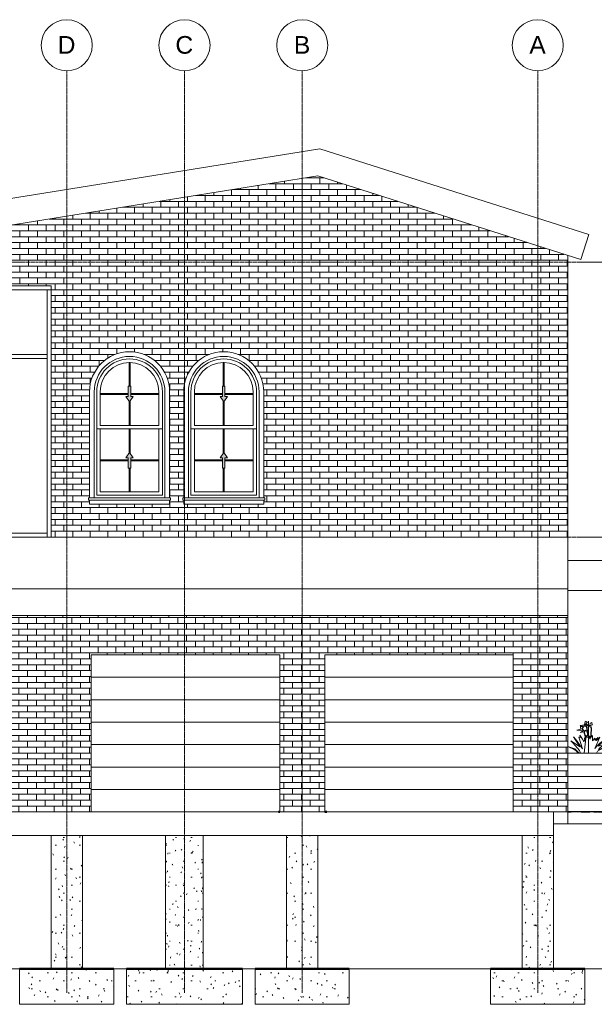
# Model space of a CAD drawing. Header units: millimetres. Extents: x -18075 to 21287, y -2450 to 10088.
# Tile 37 of 47: x -463 to 6858, y -2450 to 10088. Entities that reach past the tile are written whole.
import ezdxf

# ---------------------------------------------------------------- set-up
doc = ezdxf.new("R2010")
doc.units = ezdxf.units.MM
for name, pattern in [('Centre', [31.75, 6.35, -4.7625, 15.875, -4.7625]), ('Grid Line', [22.225, 12.7, -3.175, 3.175, -3.175]), ('IMPORT-Grid Line', [22.225, 12.7, -3.175, 3.175, -3.175])]:
    doc.linetypes.add(name, pattern=pattern)
for name, color, linetype, lineweight in [('-01- FOUNDATION PLAN_dwg', 8, 'Continuous', 18), ('A-DETL-GENF', 92, 'Continuous', 18), ('A-DIMENSIONS', 91, 'Continuous', 18), ('A-DOOR', 31, 'Continuous', 18), ('A-FLOR', 192, 'Continuous', 18), ('A-FLOR-LEVL', 51, 'Continuous', 9), ('A-GENM', 13, 'Continuous', 18), ('A-GLAZ', 151, 'Continuous', 18), ('A-GLAZ-CWMG', 51, 'Continuous', 18), ('A-ROOF', 132, 'Continuous', 18), ('A-WALL', 113, 'Continuous', 18), ('A-WALL-PATT', 111, 'Continuous', 18), ('GROUND FLOOR PLAN_dwg', 8, 'Continuous', 18), ('L-PLNT', 71, 'Continuous', 18), ('S-BEAM', 12, 'Continuous', 18), ('S-COLS', 52, 'Continuous', 18), ('S-FNDN', 32, 'Continuous', 18), ('S-GRID', 1, 'Continuous', 18), ('S-GRID-IDEN', 1, 'Continuous', 9)]:
    doc.layers.add(name, color=color, linetype=linetype, lineweight=lineweight)
doc.styles.add('Arial_1', font='arial.ttf', dxfattribs={"height": 225})
pattern_1 = [(0, (-518.75, 1200), (406.4, 101.6), [16.764, -288.036, 16.764, -288.036, -1625.6]), (0, (-518.75, 1200), (406.4, 101.6), [-609.6, 16.764, -592.836, 16.764, -288.036, -711.2]), (0, (-518.75, 1200), (406.4, 101.6), [-1524, 16.764, -186.436, 16.764, -491.236]), (120, (-366.35, 1250.8), (-291.1882, 301.1527), [16.764, -288.036, 16.764, -288.036, -1625.6]), (120, (-366.35, 1250.8), (-291.1882, 301.1527), [-609.6, 16.764, -592.836, 16.764, -288.036, -711.2]), (120, (-366.35, 1250.8), (-291.1882, 301.1527), [-1524, 16.764, -186.436, 16.764, -491.236]), (240, (-315.55, 1454), (-115.2118, -402.7527), [16.764, -288.036, 16.764, -288.036, -1625.6]), (240, (-315.55, 1454), (-115.2118, -402.7527), [-609.6, 16.764, -592.836, 16.764, -288.036, -711.2]), (240, (-315.55, 1454), (-115.2118, -402.7527), [-1524, 16.764, -186.436, 16.764, -491.236])]

# ---------------------------------------------------------------- blocks, each defined once
blk = doc.blocks.new('-01- FOUNDATION PLAN_dwg_Grid - M_Grid Head - Circle-45800-00- Ground-V1-East')
at = {"layer": 'S-GRID'}
blk.add_line((5487, -2000), (5487, -2000), dxfattribs=at)
blk = doc.blocks.new('-01- FOUNDATION PLAN_dwg-346127-East')
at = {"layer": 'A-DIMENSIONS'}
for p, q in [((-43, -2000), (-1073, -2000)), ((5957, -2000), (-273, -2000)), ((317, -2000), (597, -2000)), ((1457, -2000), (1177, -2000)), ((1817, -2000), (2097, -2000)), ((2957, -2000), (2677, -2000)), ((3317, -2000), (4347, -2000)), ((5957, -2000), (4927, -2000))]:
    blk.add_line(p, q, dxfattribs=at)
at = {"layer": 'S-FNDN', "color": 250, "lineweight": 50}
for p, q in [((-463, -2000), (737, -2000)), ((897, -2000), (2377, -2000)), ((2537, -2000), (3737, -2000)), ((5537, -2000), (6737, -2000))]:
    blk.add_line(p, q, dxfattribs=at)
at = {"layer": 'S-GRID', "linetype": 'IMPORT-Grid Line'}
for p, q in [((737, -2000), (897, -2000)), ((737, -2000), (2537, -2000)), ((737, -2000), (2537, -2000)), ((737, -2000), (897, -2000)), ((2377, -2000), (2537, -2000)), ((2377, -2000), (2537, -2000)), ((3737, -2000), (5537, -2000)), ((3737, -2000), (5537, -2000)), ((3737, -2000), (5537, -2000)), ((3737, -2000), (5537, -2000)), ((6737, -2000), (13652, -2000)), ((6737, -2000), (12431, -2000)), ((6737, -2000), (13652, -2000)), ((6737, -2000), (13674, -2000))]:
    blk.add_line(p, q, dxfattribs=at)
for p in [(-4500, 0), (-3000, 0), (0, 0)]:
    blk.add_blockref('-01- FOUNDATION PLAN_dwg_Grid - M_Grid Head - Circle-45800-00- Ground-V1-East', p)
blk = doc.blocks.new('M_Footing-Rectangular - 1000 x 1200 x 450mm-V4-East')
at = {"layer": 'S-FNDN'}
h = blk.add_hatch(dxfattribs=at)
h.set_pattern_fill('FP_1', color=256, style=0, pattern_type=2)
h.set_pattern_definition(pattern_1)
h.paths.add_polyline_path([(6737, -2450), (6737, -2000), (5537, -2000), (5537, -2450)], flags=0)
for p, q in [((5537, -2000), (6737, -2000)), ((5537, -2000), (5537, -2450)), ((6737, -2450), (6737, -2000)), ((6737, -2450), (5537, -2450))]:
    blk.add_line(p, q, dxfattribs=at)
blk = doc.blocks.new('M_Footing-Rectangular - 1000 x 1200 x 450mm-V5-East')
at = {"layer": 'S-FNDN'}
h = blk.add_hatch(dxfattribs=at)
h.set_pattern_fill('FP_1', color=256, style=0, pattern_type=2)
h.set_pattern_definition(pattern_1)
h.paths.add_polyline_path([(3737, -2450), (3737, -2000), (2537, -2000), (2537, -2450)], flags=0)
for p, q in [((2537, -2000), (3737, -2000)), ((2537, -2000), (2537, -2450)), ((3737, -2450), (3737, -2000)), ((3737, -2450), (2537, -2450))]:
    blk.add_line(p, q, dxfattribs=at)
blk = doc.blocks.new('M_Footing-Rectangular - 1000 x 1200 x 450mm-V6-East')
at = {"layer": 'S-FNDN'}
h = blk.add_hatch(dxfattribs=at)
h.set_pattern_fill('FP_1', color=256, style=0, pattern_type=2)
h.set_pattern_definition(pattern_1)
h.paths.add_polyline_path([(737, -2450), (737, -2000), (-463, -2000), (-463, -2450)], flags=0)
for p, q in [((-463, -2000), (737, -2000)), ((-463, -2000), (-463, -2450)), ((737, -2450), (737, -2000)), ((737, -2450), (-463, -2450))]:
    blk.add_line(p, q, dxfattribs=at)
blk = doc.blocks.new('FP_7-East')
at = {"layer": 'S-COLS'}
for p, q in [((1640, -350), (1637, -346)), ((1708, -367), (1704, -375)), ((1712, -360), (1708, -367)), ((1719, -324), (1735, -324)), ((1877, -2000), (1877, -300)), ((1746, -499), (1743, -506)), ((1805, -426), (1816, -426)), ((1873, -505), (1872, -498)), ((1719, -527), (1735, -527)), ((1735, -519), (1731, -512)), ((1738, -526), (1735, -519)), ((1743, -506), (1739, -514)), ((1860, -608), (1859, -615)), ((1862, -601), (1860, -608)), ((1873, -513), (1873, -505)), ((1775, -645), (1771, -652)), ((1778, -638), (1775, -645)), ((1805, -730), (1816, -730)), ((1862, -644), (1861, -637)), ((1864, -651), (1862, -644)), ((1719, -832), (1735, -832)), ((1846, -783), (1844, -776)), ((1848, -790), (1846, -783)), ((1855, -835), (1853, -842)), ((1857, -827), (1855, -835)), ((1861, -832), (1867, -832)), ((1759, -973), (1755, -965)), ((1762, -980), (1759, -973)), ((1853, -1010), (1851, -1002)), ((1868, -973), (1867, -981)), ((1869, -966), (1868, -973)), ((1668, -1048), (1664, -1055)), ((1672, -1041), (1668, -1048)), ((1794, -1011), (1790, -1018)), ((1797, -1003), (1794, -1011)), ((1854, -1017), (1853, -1010)), ((1861, -1035), (1867, -1035)), ((1690, -1250), (1686, -1243)), ((1694, -1257), (1690, -1250)), ((1783, -1237), (1780, -1245)), ((1786, -1230), (1783, -1237)), ((1805, -1137), (1816, -1137)), ((1858, -1236), (1857, -1229)), ((1860, -1244), (1858, -1236)), ((1811, -1376), (1808, -1383)), ((1814, -1369), (1811, -1376)), ((1841, -1375), (1839, -1368)), ((1843, -1383), (1841, -1375)), ((1861, -1340), (1867, -1340)), ((1691, -1413), (1687, -1421)), ((1695, -1406), (1691, -1413)), ((1719, -1442), (1735, -1442)), ((1805, -1543), (1816, -1543)), ((1819, -1514), (1816, -1507)), ((1821, -1521), (1819, -1514)), ((1876, -1551), (1875, -1544)), ((1876, -1559), (1876, -1551)), ((1678, -1640), (1674, -1647)), ((1682, -1633), (1678, -1640)), ((1716, -1704), (1712, -1696)), ((1720, -1711), (1716, -1704)), ((1719, -1645), (1735, -1645)), ((1827, -1741), (1825, -1734)), ((1830, -1748), (1827, -1741)), ((1853, -1654), (1851, -1661)), ((1855, -1646), (1853, -1654)), ((1714, -1779), (1710, -1786)), ((1718, -1772), (1714, -1779)), ((1805, -1848), (1816, -1848)), ((1867, -1793), (1866, -1800)), ((1868, -1785), (1867, -1793)), ((1643, -1981), (1639, -1974)), ((1647, -1988), (1643, -1981)), ((1719, -1950), (1735, -1950)), ((1835, -1968), (1833, -1960)), ((1838, -1975), (1835, -1968)), ((1861, -1950), (1867, -1950)), ((1876, -1924), (1875, -1931)), ((1875, -1931), (1875, -1939)), ((1878, -2000), (1878, -1998))]:
    blk.add_line(p, q, dxfattribs=at)
blk = doc.blocks.new('FP_8-East')
at = {"layer": 'S-COLS'}
for p, q in [((1397, -300), (1397, -2000)), ((1492, -354), (1489, -361)), ((1496, -347), (1492, -354)), ((1522, -324), (1537, -324)), ((1634, -341), (1631, -336)), ((1637, -346), (1634, -341)), ((1404, -407), (1403, -400)), ((1403, -426), (1407, -426)), ((1405, -415), (1404, -407)), ((1524, -493), (1520, -500)), ((1527, -485), (1524, -493)), ((1598, -482), (1594, -475)), ((1603, -489), (1598, -482)), ((1408, -634), (1407, -627)), ((1426, -530), (1424, -537)), ((1428, -523), (1426, -530)), ((1445, -527), (1456, -527)), ((1403, -629), (1407, -629)), ((1409, -641), (1408, -634)), ((1422, -749), (1420, -757)), ((1485, -671), (1482, -664)), ((1489, -679), (1485, -671)), ((1612, -709), (1608, -701)), ((1616, -716), (1612, -709)), ((1619, -629), (1636, -629)), ((1400, -773), (1399, -766)), ((1400, -780), (1400, -773)), ((1420, -757), (1418, -764)), ((1445, -832), (1456, -832)), ((1594, -770), (1590, -777)), ((1598, -763), (1594, -770)), ((1397, -925), (1397, -933)), ((1397, -933), (1397, -940)), ((1403, -934), (1407, -934)), ((1436, -949), (1433, -942)), ((1439, -895), (1436, -903)), ((1438, -956), (1436, -949)), ((1441, -888), (1439, -895)), ((1522, -934), (1537, -934)), ((1626, -935), (1621, -928)), ((1630, -943), (1626, -935)), ((1631, -909), (1627, -916)), ((1635, -902), (1631, -909)), ((1589, -1074), (1584, -1067)), ((1593, -1081), (1589, -1074)), ((1619, -1035), (1636, -1035)), ((1397, -1139), (1397, -1131)), ((1397, -1146), (1397, -1139)), ((1445, -1238), (1456, -1238)), ((1489, -1173), (1486, -1180)), ((1493, -1166), (1489, -1173)), ((1522, -1137), (1537, -1137)), ((1553, -1213), (1549, -1206)), ((1557, -1220), (1553, -1213)), ((1399, -1291), (1398, -1298)), ((1398, -1298), (1398, -1305)), ((1398, -1365), (1398, -1358)), ((1399, -1373), (1398, -1365)), ((1521, -1312), (1517, -1319)), ((1524, -1305), (1521, -1312)), ((1619, -1340), (1636, -1340)), ((1452, -1402), (1449, -1395)), ((1455, -1410), (1452, -1402)), ((1522, -1442), (1537, -1442)), ((1554, -1451), (1550, -1458)), ((1558, -1443), (1554, -1451)), ((1566, -1440), (1562, -1432)), ((1570, -1447), (1566, -1440)), ((1403, -1543), (1407, -1543)), ((1419, -1576), (1417, -1583)), ((1420, -1568), (1419, -1576)), ((1403, -1746), (1407, -1746)), ((1414, -1680), (1412, -1673)), ((1416, -1687), (1414, -1680)), ((1437, -1715), (1434, -1722)), ((1439, -1707), (1437, -1715)), ((1445, -1645), (1456, -1645)), ((1579, -1666), (1575, -1659)), ((1583, -1674), (1579, -1666)), ((1619, -1746), (1636, -1746)), ((1459, -1853), (1457, -1861)), ((1462, -1846), (1459, -1853)), ((1544, -1805), (1540, -1798)), ((1547, -1813), (1544, -1805)), ((1577, -1816), (1573, -1823)), ((1581, -1809), (1577, -1816)), ((1445, -1950), (1456, -1950)), ((1510, -1944), (1507, -1937)), ((1514, -1951), (1510, -1944))]:
    blk.add_line(p, q, dxfattribs=at)
blk = doc.blocks.new('M_Footing-Rectangular - 1480 x 1480 x 450mm-353377-East')
at = {"layer": 'S-FNDN'}
h = blk.add_hatch(dxfattribs=at)
h.set_pattern_fill('FP_1', color=256, style=0, pattern_type=2)
h.set_pattern_definition(pattern_1)
h.paths.add_polyline_path([(2377, -2450), (2377, -2000), (897, -2000), (897, -2450), (1371, -2450)], flags=0)
for p, q in [((897, -2000), (2377, -2000)), ((897, -2450), (897, -2000)), ((2377, -2000), (2377, -2450)), ((2377, -2450), (897, -2450))]:
    blk.add_line(p, q, dxfattribs=at)
blk = doc.blocks.new('00- GROUND FLOOR PLAN_dwg_RPC Plant - Tropical - Crane Lily - 0_9 Meters 2-1072212-L1 - UNIT 1-V12-East')
at = {"layer": 'L-PLNT', "lineweight": 25}
for p, q in [((6522, 0), (6563, 0)), ((6755, 0), (6563, 0)), ((6755, 0), (6799, 0)), ((6890, 0), (6799, 0)), ((6692, 0), (6789, 0)), ((6850, 0), (6745, 0))]:
    blk.add_line(p, q, dxfattribs=at)
blk = doc.blocks.new('00- GROUND FLOOR PLAN_dwg_RPC Plant - Tropical - Crane Lily - 0_9 Meters-261500-L1 - UNIT 1-V15-East')
at = {"layer": 'L-PLNT', "lineweight": 25}
for p, q in [((6851, 0), (6883, 0)), ((6851, 0), (6874, 0)), ((6907, 0), (6883, 0)), ((6907, 0), (6979, 0)), ((7122, 0), (6979, 0)), ((7122, 0), (7155, 0)), ((7176, 0), (7155, 0)), ((6858, 0), (6900, 0)), ((7093, 0), (7147, 0)), ((7192, 0), (7144, 0))]:
    blk.add_line(p, q, dxfattribs=at)
blk = doc.blocks.new('00- GROUND FLOOR PLAN_dwg_Grid - M_Grid Head - Circle-45800-00- Ground-V25-East')
at = {"layer": 'S-GRID'}
blk.add_line((5487, 0), (5487, 0), dxfattribs=at)
blk = doc.blocks.new('GROUND FLOOR PLAN_dwg-353605-East')
at = {"layer": 'A-DIMENSIONS'}
for p, q in [((-43, 0), (-1073, 0)), ((5957, 0), (-273, 0)), ((317, 0), (597, 0)), ((1457, 0), (1177, 0)), ((1817, 0), (2097, 0)), ((2957, 0), (2677, 0)), ((3317, 0), (4347, 0)), ((5957, 0), (4927, 0))]:
    blk.add_line(p, q, dxfattribs=at)
at = {"layer": 'A-WALL', "color": 103, "lineweight": 50}
for p, q in [((2850, 0), (2833, 0)), ((3424, 0), (3450, 0))]:
    blk.add_line(p, q, dxfattribs=at)
at = {"layer": 'A-WALL', "lineweight": 25}
blk.add_line((9737, 0), (6522, 0), dxfattribs=at)
at = {"layer": 'S-GRID', "linetype": 'IMPORT-Grid Line'}
blk.add_line((6522, 0), (13652, 0), dxfattribs=at)
for name, p in [('00- GROUND FLOOR PLAN_dwg_Grid - M_Grid Head - Circle-45800-00- Ground-V25-East', (-4500, 0)), ('00- GROUND FLOOR PLAN_dwg_Grid - M_Grid Head - Circle-45800-00- Ground-V25-East', (-3000, 0)), ('00- GROUND FLOOR PLAN_dwg_Grid - M_Grid Head - Circle-45800-00- Ground-V25-East', (0, 0)), ('00- GROUND FLOOR PLAN_dwg_RPC Plant - Tropical - Crane Lily - 0_9 Meters 2-1072212-L1 - UNIT 1-V12-East', (0, 0)), ('00- GROUND FLOOR PLAN_dwg_RPC Plant - Tropical - Crane Lily - 0_9 Meters-261500-L1 - UNIT 1-V15-East', (0, 0))]:
    blk.add_blockref(name, p)
blk = doc.blocks.new('M_Door-Overhead-Sectional - 2400 x 2000mm-388805-East')
at = {"layer": 'A-DOOR'}
for p, q in [((3424, 1714), (5824, 1714)), ((3424, 1429), (5824, 1429)), ((3424, 1143), (5824, 1143)), ((3424, 857), (5824, 857)), ((3424, 571), (5824, 571)), ((3424, 286), (5824, 286))]:
    blk.add_line(p, q, dxfattribs=at)
blk = doc.blocks.new('M_Window-Double-Hung-Arch-Head - 900 x 1800mm-400239-East')
at = {"layer": 'A-DETL-GENF'}
for points in [[(2137, 5223), (2183, 5290), (2153, 5290), (2153, 5423), (2120, 5423), (2120, 5290), (2090, 5290), (2122, 5245)], [(2153, 4377), (2153, 4510), (2183, 4510), (2137, 4577), (2090, 4510), (2120, 4510), (2120, 4377), (2122, 4377)]]:
    blk.add_hatch(color=256, dxfattribs=at).paths.add_polyline_path(points, flags=0)
for p, q in [((2120, 5423), (2153, 5423)), ((2120, 5423), (2120, 5290)), ((2153, 5423), (2120, 5423)), ((2120, 5423), (2120, 5290)), ((2153, 5423), (2153, 5290)), ((2153, 5290), (2153, 5423)), ((2090, 5290), (2120, 5290)), ((2137, 5223), (2090, 5290)), ((2120, 5290), (2090, 5290)), ((2090, 5290), (2137, 5223)), ((2137, 5223), (2183, 5290)), ((2137, 5223), (2183, 5290)), ((2153, 5290), (2183, 5290)), ((2183, 5290), (2153, 5290)), ((2137, 4577), (2090, 4510)), ((2137, 4577), (2090, 4510)), ((2137, 4577), (2183, 4510)), ((2183, 4510), (2137, 4577)), ((2090, 4510), (2120, 4510)), ((2090, 4510), (2120, 4510)), ((2120, 4377), (2120, 4510)), ((2120, 4510), (2120, 4377)), ((2153, 4510), (2183, 4510)), ((2153, 4377), (2153, 4510)), ((2153, 4377), (2153, 4510)), ((2153, 4510), (2183, 4510)), ((2120, 4377), (2153, 4377)), ((2120, 4377), (2153, 4377))]:
    blk.add_line(p, q, dxfattribs=at)
at = {"layer": 'A-GLAZ'}
for p, q in [((1719, 5350), (1719, 4032)), ((1763, 5350), (1763, 4922)), ((2511, 4922), (2511, 5350)), ((2555, 4032), (2555, 5350)), ((1763, 4922), (2511, 4922)), ((2555, 4878), (1719, 4878)), ((1763, 4076), (1763, 4878)), ((2511, 4076), (2511, 4878)), ((1719, 4032), (2555, 4032)), ((1763, 4076), (2511, 4076))]:
    blk.add_line(p, q, dxfattribs=at)
for radius, start in [(418, 360), (374, 0)]:
    blk.add_arc((2137, 5350), radius, start, 180, dxfattribs=at)
blk = doc.blocks.new('M_Muntin Pattern_2x2 - M_Muntin Pattern_2x2-400241-East')
at = {"layer": 'A-GENM'}
for p, q in [((943, 5724), (930, 5724)), ((930, 5724), (930, 5423)), ((943, 5423), (943, 5724)), ((920, 5329), (563, 5329)), ((563, 5329), (563, 5317)), ((563, 5317), (920, 5317)), ((1311, 5329), (953, 5329)), ((953, 5317), (1311, 5317)), ((1311, 5317), (1311, 5329)), ((930, 5232), (930, 4922)), ((943, 4922), (943, 5232)), ((930, 4922), (943, 4922))]:
    blk.add_line(p, q, dxfattribs=at)
blk = doc.blocks.new('M_Muntin Pattern_2x2 - M_Muntin Pattern_2x2-V27-East')
at = {"layer": 'A-GENM'}
for p, q in [((930, 4878), (930, 4568)), ((943, 4568), (943, 4878)), ((920, 4483), (563, 4483)), ((563, 4483), (563, 4471)), ((563, 4471), (920, 4471)), ((1311, 4483), (953, 4483)), ((953, 4471), (1311, 4471)), ((1311, 4471), (1311, 4483)), ((930, 4377), (930, 4076)), ((943, 4076), (943, 4377)), ((930, 4076), (943, 4076))]:
    blk.add_line(p, q, dxfattribs=at)
blk = doc.blocks.new('M_Trim-Window-Exterior-Arch-Hung - with Sill-400242-East')
at = {"layer": 'A-GENM'}
for p, q in [((427, 5350), (427, 4000)), ((487, 4000), (487, 5350)), ((1387, 5350), (1387, 4000)), ((1447, 4000), (1447, 5350)), ((414, 3998), (414, 4000)), ((414, 4000), (1459, 4000)), ((414, 3970), (414, 3998)), ((1459, 3998), (414, 3998)), ((414, 3970), (1459, 3970)), ((427, 4000), (487, 4000)), ((427, 3970), (427, 3920)), ((427, 3920), (1447, 3920)), ((1387, 4000), (1447, 4000)), ((1447, 3920), (1447, 3970)), ((1459, 4000), (1459, 3998)), ((1459, 3998), (1459, 3970))]:
    blk.add_line(p, q, dxfattribs=at)
for radius, start in [(510, 360), (450, 0)]:
    blk.add_arc((937, 5350), radius, start, 180, dxfattribs=at)
blk = doc.blocks.new('M_Glulam-Western Species - 130X381-425762-East')
at = {"layer": 'S-BEAM'}
for p, q in [((6522, 3200), (9197, 3200)), ((9197, 3200), (9197, 2819)), ((9197, 2819), (6522, 2819))]:
    blk.add_line(p, q, dxfattribs=at)
blk = doc.blocks.new('RPC Plant - Tropical - Crane Lily - 0_9 Meters-V37-East')
at = {"layer": 'L-PLNT'}
for p, q in [((6742, 1151), (6732, 1108)), ((6747, 1145), (6742, 1151)), ((6754, 1155), (6747, 1145)), ((6749, 1120), (6770, 1141)), ((6760, 1145), (6754, 1155)), ((6770, 1141), (6760, 1145)), ((6783, 1140), (6783, 1155)), ((6783, 1155), (6783, 1111)), ((6783, 1118), (6783, 1140)), ((6805, 1130), (6802, 1098)), ((6827, 1140), (6805, 1130)), ((6825, 1123), (6827, 1140)), ((6688, 1055), (6634, 1043)), ((6634, 1043), (6680, 1038)), ((6732, 1108), (6676, 1100)), ((6676, 1100), (6684, 1097)), ((6680, 1038), (6705, 1042)), ((6684, 1097), (6682, 1074)), ((6682, 1074), (6688, 1055)), ((6705, 1026), (6683, 1012)), ((6683, 1012), (6726, 1021)), ((6721, 1091), (6694, 1091)), ((6697, 1085), (6694, 1091)), ((6702, 1090), (6697, 1085)), ((6697, 1056), (6704, 1060)), ((6711, 1050), (6697, 1056)), ((6702, 1083), (6702, 1090)), ((6707, 1089), (6702, 1083)), ((6704, 1060), (6719, 1079)), ((6705, 1042), (6720, 1033)), ((6720, 1033), (6705, 1026)), ((6706, 1080), (6707, 1089)), ((6710, 1083), (6706, 1080)), ((6709, 1075), (6710, 1083)), ((6719, 1079), (6709, 1075)), ((6724, 1037), (6711, 1050)), ((6721, 1091), (6748, 1090)), ((6742, 1041), (6724, 1037)), ((6726, 1021), (6741, 961)), ((6733, 1023), (6746, 1033)), ((6733, 1008), (6733, 1023)), ((6745, 966), (6733, 1008)), ((6737, 1104), (6746, 1115)), ((6752, 1095), (6737, 1104)), ((6766, 1033), (6742, 1041)), ((6763, 1103), (6746, 1115)), ((6767, 1022), (6746, 1033)), ((6748, 1090), (6760, 1075)), ((6802, 1098), (6749, 1120)), ((6765, 1077), (6752, 1095)), ((6760, 1075), (6766, 1033)), ((6763, 1103), (6789, 1087)), ((6773, 1025), (6765, 1077)), ((6767, 1022), (6771, 986)), ((6792, 961), (6773, 1025)), ((6783, 1106), (6783, 1118)), ((6783, 1092), (6783, 1117)), ((6783, 1117), (6783, 1108)), ((6783, 1106), (6783, 1114)), ((6783, 1114), (6783, 1106)), ((6783, 1095), (6783, 1112)), ((6783, 1112), (6783, 1092)), ((6783, 1111), (6783, 1106)), ((6783, 1108), (6783, 1088)), ((6783, 1067), (6783, 1095)), ((6783, 991), (6783, 1091)), ((6783, 1091), (6783, 1082)), ((6783, 1088), (6783, 1091)), ((6783, 1091), (6783, 1072)), ((6783, 1088), (6783, 1049)), ((6783, 1059), (6783, 1088)), ((6783, 1082), (6783, 991)), ((6783, 1072), (6783, 1072)), ((6783, 1072), (6783, 1066)), ((6783, 1043), (6783, 1067)), ((6783, 1066), (6783, 1057)), ((6783, 1017), (6783, 1059)), ((6783, 1057), (6783, 1050)), ((6783, 1050), (6783, 991)), ((6783, 1049), (6783, 970)), ((6783, 978), (6783, 1043)), ((6783, 1027), (6783, 1033)), ((6783, 1033), (6783, 1022)), ((6783, 1007), (6783, 1027)), ((6783, 1022), (6783, 978)), ((6783, 974), (6783, 1021)), ((6783, 1021), (6783, 1007)), ((6783, 991), (6783, 1017)), ((6789, 1087), (6809, 1078)), ((6809, 1100), (6833, 1111)), ((6817, 1083), (6809, 1100)), ((6809, 1078), (6818, 1061)), ((6818, 1061), (6815, 980)), ((6823, 1065), (6817, 1083)), ((6818, 974), (6823, 1065)), ((6833, 1111), (6825, 1123)), ((6633, 859), (6561, 907)), ((6561, 907), (6589, 877)), ((6640, 903), (6591, 955)), ((6591, 955), (6672, 829)), ((6675, 851), (6640, 903)), ((6668, 947), (6662, 953)), ((6662, 953), (6706, 804)), ((6681, 946), (6668, 957)), ((6668, 957), (6668, 947)), ((6707, 928), (6674, 979)), ((6674, 979), (6681, 946)), ((6723, 892), (6707, 928)), ((6729, 916), (6723, 892)), ((6729, 750), (6755, 976)), ((6737, 906), (6729, 916)), ((6730, 750), (6755, 976)), ((6742, 926), (6735, 942)), ((6735, 942), (6737, 906)), ((6741, 961), (6742, 926)), ((6748, 955), (6745, 966)), ((6753, 975), (6748, 955)), ((6755, 976), (6753, 975)), ((6766, 944), (6755, 976)), ((6769, 944), (6766, 944)), ((6771, 986), (6769, 944)), ((6779, 981), (6775, 998)), ((6776, 982), (6775, 998)), ((6777, 969), (6776, 982)), ((6779, 981), (6777, 969)), ((6783, 945), (6783, 984)), ((6783, 984), (6783, 948)), ((6783, 970), (6783, 983)), ((6783, 983), (6783, 957)), ((6783, 908), (6783, 974)), ((6783, 948), (6783, 970)), ((6783, 970), (6783, 908)), ((6783, 957), (6783, 966)), ((6783, 899), (6783, 947)), ((6783, 947), (6783, 914)), ((6783, 882), (6783, 945)), ((6783, 832), (6783, 944)), ((6783, 944), (6783, 899)), ((6783, 869), (6783, 924)), ((6783, 924), (6783, 882)), ((6783, 914), (6783, 869)), ((6783, 823), (6783, 893)), ((6783, 893), (6783, 873)), ((6795, 935), (6792, 961)), ((6804, 966), (6795, 935)), ((6807, 928), (6804, 966)), ((6815, 980), (6807, 928)), ((6832, 976), (6817, 948)), ((6817, 948), (6818, 974)), ((6835, 961), (6832, 976)), ((6834, 906), (6835, 961)), ((6863, 941), (6834, 906)), ((6865, 914), (6863, 941)), ((6884, 934), (6865, 914)), ((6866, 807), (6929, 951)), ((6905, 948), (6878, 910)), ((6878, 910), (6884, 934)), ((6929, 951), (6887, 910)), ((6887, 910), (6905, 948)), ((6913, 839), (6972, 906)), ((6972, 906), (6929, 874)), ((6610, 805), (6522, 835)), ((6522, 834), (6603, 795)), ((6589, 877), (6668, 784)), ((6603, 795), (6624, 780)), ((6667, 750), (6610, 805)), ((6624, 780), (6651, 750)), ((6672, 829), (6633, 859)), ((6668, 784), (6683, 750)), ((6706, 804), (6675, 851)), ((6783, 873), (6783, 819)), ((6783, 816), (6783, 861)), ((6783, 861), (6783, 824)), ((6783, 776), (6783, 832)), ((6783, 824), (6783, 767)), ((6783, 767), (6783, 823)), ((6783, 819), (6783, 776)), ((6783, 782), (6783, 816)), ((6783, 784), (6783, 796)), ((6783, 796), (6783, 792)), ((6783, 792), (6783, 782)), ((6783, 759), (6783, 784)), ((6783, 750), (6783, 759)), ((6895, 841), (6866, 807)), ((6884, 750), (6897, 773)), ((6929, 874), (6895, 841)), ((6897, 773), (6974, 816)), ((6974, 816), (6911, 795)), ((6911, 795), (6926, 811)), ((6961, 856), (6913, 839)), ((6926, 811), (7007, 875)), ((7007, 875), (6961, 856))]:
    blk.add_line(p, q, dxfattribs=at)
blk = doc.blocks.new('Rectangular Mullion - 50 x 150mm-519979-East')
at = {"layer": 'A-GLAZ-CWMG'}
blk.add_line((-667, 6650), (-63, 6650), dxfattribs=at)
blk = doc.blocks.new('Rectangular Mullion - 50 x 150mm-372329-East')
at = {"layer": 'A-GLAZ-CWMG'}
for p in [(-113, 5800), (-63, 3500)]:
    blk.add_line(p, (-113, 3500), dxfattribs=at)
blk = doc.blocks.new('Rectangular Mullion - 50 x 150mm-519984-East')
at = {"layer": 'A-GLAZ-CWMG'}
for p, q in [((-642, 3500), (-642, 3550)), ((-113, 3550), (-642, 3550)), ((-113, 3550), (-113, 3500)), ((-642, 3500), (-113, 3500))]:
    blk.add_line(p, q, dxfattribs=at)
blk = doc.blocks.new('Rectangular Mullion - 50 x 150mm-372413-East')
at = {"layer": 'A-GLAZ-CWMG'}
for q in [(-63, 6650), (-113, 5800)]:
    blk.add_line((-113, 6650), q, dxfattribs=at)
blk = doc.blocks.new('Rectangular Mullion - 50 x 150mm-519987-East')
at = {"layer": 'A-GLAZ-CWMG'}
for p, q in [((-642, 5775), (-642, 5825)), ((-113, 5825), (-642, 5825)), ((-642, 5775), (-113, 5775)), ((-113, 5825), (-113, 5775))]:
    blk.add_line(p, q, dxfattribs=at)
blk = doc.blocks.new('Grid - M_Grid Head - Circle-24584-East')
at = {"layer": 'S-GRID-IDEN'}
blk.add_circle((6137, 9763), 325, dxfattribs=at)

msp = doc.modelspace()

# ---------------------------------------------------------------- hatches: boundary and pattern name
at = {"layer": 'A-WALL-PATT'}
h = msp.add_hatch(dxfattribs=at)
h.set_pattern_fill('FP_5', color=256, style=0, pattern_type=2)
h.set_pattern_definition([(0, (-12.71, 3500), (0, 75), []), (90, (-12.71, 3500), (-112.5, 75), [75, -75])])
h.paths.add_polyline_path([(-13, 3500), (6522, 3500), (6522, 7084), (3337, 8100), (-13, 7562), (-13, 3819)], flags=0)
h.paths.add_polyline_path([(1383, 3920), (427, 3920), (427, 3970), (414, 3970), (414, 4000), (427, 4000), (427, 5350), (433, 5430), (452, 5508), (482, 5582), (524, 5650), (576, 5711), (637, 5763), (705, 5804), (779, 5835), (857, 5854), (940, 5860), (1017, 5854), (1094, 5835), (1168, 5804), (1239, 5761), (1297, 5711), (1349, 5650), (1391, 5582), (1422, 5508), (1441, 5430), (1447, 5350), (1447, 4000), (1459, 4000), (1459, 3970), (1447, 3970), (1447, 3920), (1387, 3920)], flags=0)
h.paths.add_polyline_path([(2647, 3920), (1627, 3920), (1627, 3970), (1614, 3970), (1614, 4000), (1627, 4000), (1627, 5350), (1633, 5430), (1652, 5508), (1682, 5582), (1724, 5650), (1776, 5711), (1837, 5763), (1905, 5804), (1979, 5835), (2057, 5854), (2137, 5860), (2217, 5854), (2294, 5835), (2368, 5804), (2439, 5761), (2497, 5711), (2549, 5650), (2591, 5582), (2622, 5508), (2641, 5430), (2647, 5350), (2647, 4000), (2659, 4000), (2659, 3970), (2647, 3970)], flags=0)
h = msp.add_hatch(dxfattribs=at)
h.set_pattern_fill('FP_6', color=256, style=0, pattern_type=2)
h.set_pattern_definition([(0, (-3048.71, 3500), (0, 75), []), (90, (-3048.71, 3500), (-112.5, 75), [75, -75])])
h.paths.add_polyline_path([(-63, 3500), (-13, 3500), (-13, 7562), (-2850, 7106), (-2850, 6700), (-63, 6700), (-63, 3819)], flags=0)
h = msp.add_hatch(dxfattribs=at)
h.set_pattern_fill('FP_3', color=256, style=0, pattern_type=2)
h.set_pattern_definition([(0, (-2948.71, 0), (0, 75), []), (90, (-2948.71, 0), (-112.5, 75), [75, -75])])
h.paths.add_polyline_path([(6522, 0), (6522, 2500), (-3148, 2500), (-3148, 0), (450, 0), (450, 2000), (2850, 2000), (2850, 0), (3424, 0), (3424, 2000), (5824, 2000), (5824, 0), (5877, 0)], flags=0)
h = msp.add_hatch(dxfattribs=at)
h.set_pattern_fill('FP_4', color=256, style=0, pattern_type=2)
h.set_pattern_definition([(0, (-518.75, 1200), (0, 150), [])])
h.paths.add_polyline_path([(9068, 0), (9692, 0), (9692, 750), (6522, 750), (6522, 0), (8881, 0)], flags=0)
at = {"layer": 'S-COLS'}
h = msp.add_hatch(dxfattribs=at)
h.set_pattern_fill('FP_1', color=256, style=0, pattern_type=2)
h.set_pattern_definition(pattern_1)
h.paths.add_polyline_path([(-63, -2000), (337, -2000), (337, -300), (-63, -300)], flags=0)
h = msp.add_hatch(dxfattribs=at)
h.set_pattern_fill('FP_1', color=256, style=0, pattern_type=2)
h.set_pattern_definition(pattern_1)
h.paths.add_polyline_path([(2937, -2000), (3337, -2000), (3337, -300), (2937, -300)], flags=0)
h = msp.add_hatch(dxfattribs=at)
h.set_pattern_fill('FP_1', color=256, style=0, pattern_type=2)
h.set_pattern_definition(pattern_1)
h.paths.add_polyline_path([(5937, -2000), (6337, -2000), (6337, -300), (5937, -300), (5937, -1358)], flags=0)

# ---------------------------------------------------------------- linework, layer by layer
at = {"layer": 'A-FLOR'}
for p, q in [((450, 0), (2850, 0)), ((3424, 0), (5824, 0)), ((6337, 0), (6337, -300)), ((6522, 0), (6522, -150)), ((9692, -150), (6337, -150)), ((6337, -300), (-2963, -300))]:
    msp.add_line(p, q, dxfattribs=at)
at = {"layer": 'A-FLOR-LEVL', "linetype": 'Centre'}
for p, q in [((-18075, 7000), (15403, 7000)), ((-18075, 3500), (15403, 3500)), ((6593, 3200), (20887, 3200)), ((-18075, 0), (15403, 0)), ((-18075, -2000), (15403, -2000))]:
    msp.add_line(p, q, dxfattribs=at)
at = {"layer": 'A-ROOF'}
for p, q in [((-3513, 7342), (3363, 8446)), ((3363, 8446), (6787, 7355)), ((3337, 8100), (-3459, 7009)), ((6685, 7033), (3337, 8100)), ((6685, 7033), (6787, 7355)), ((6522, 3500), (-2949, 3500)), ((6522, 2500), (6522, 3500)), ((-3148, 2840), (6522, 2840)), ((6522, 2500), (-3148, 2500))]:
    msp.add_line(p, q, dxfattribs=at)
at = {"layer": 'A-WALL'}
for p, q in [((6522, 3500), (6522, 7084)), ((-2850, 6700), (-63, 6700)), ((-63, 6700), (-63, 3500)), ((-63, 3500), (6522, 3500)), ((6522, 0), (6522, 2500)), ((450, 0), (450, 2000)), ((450, 2000), (2850, 2000)), ((2850, 2000), (2850, 0)), ((3424, 0), (3424, 2000)), ((3424, 2000), (5824, 2000)), ((5824, 2000), (5824, 0)), ((9737, 750), (6522, 750)), ((-3148, 0), (450, 0)), ((2850, 0), (3424, 0)), ((5824, 0), (9737, 0))]:
    msp.add_line(p, q, dxfattribs=at)
at = {"layer": 'S-COLS'}
for p, q in [((337, -300), (-63, -300)), ((-63, -300), (-63, -2000)), ((337, -300), (337, -2000)), ((3337, -300), (2937, -300)), ((2937, -300), (2937, -2000)), ((3337, -2000), (3337, -300)), ((6337, -300), (5937, -300)), ((5937, -300), (5937, -2000)), ((6337, -2000), (6337, -300))]:
    msp.add_line(p, q, dxfattribs=at)
at = {"layer": 'S-GRID', "linetype": 'Grid Line', "lineweight": 9}
for p, q in [((137, -2305), (137, 9438)), ((1637, -2305), (1637, 9438)), ((3137, -2305), (3137, 9438)), ((6137, -2305), (6137, 9438))]:
    msp.add_line(p, q, dxfattribs=at)

# ---------------------------------------------------------------- block references
at = {"layer": '-01- FOUNDATION PLAN_dwg', "color": 1}
msp.add_blockref('-01- FOUNDATION PLAN_dwg-346127-East', (0, 0), dxfattribs=at)
at = {"layer": 'A-DOOR'}
for p in [(-2974, 0), (0, 0)]:
    msp.add_blockref('M_Door-Overhead-Sectional - 2400 x 2000mm-388805-East', p, dxfattribs=at)
at = {"layer": 'A-GENM'}
for name, p in [('M_Trim-Window-Exterior-Arch-Hung - with Sill-400242-East', (0, 0)), ('M_Trim-Window-Exterior-Arch-Hung - with Sill-400242-East', (1200, 0)), ('M_Muntin Pattern_2x2 - M_Muntin Pattern_2x2-400241-East', (0, 0)), ('M_Muntin Pattern_2x2 - M_Muntin Pattern_2x2-400241-East', (1200, 0)), ('M_Muntin Pattern_2x2 - M_Muntin Pattern_2x2-V27-East', (0, 0)), ('M_Muntin Pattern_2x2 - M_Muntin Pattern_2x2-V27-East', (1200, 0))]:
    msp.add_blockref(name, p, dxfattribs=at)
at = {"layer": 'A-GLAZ'}
for p in [(-1200, 0), (0, 0)]:
    msp.add_blockref('M_Window-Double-Hung-Arch-Head - 900 x 1800mm-400239-East', p, dxfattribs=at)
at = {"layer": 'A-GLAZ-CWMG'}
for name in ['Rectangular Mullion - 50 x 150mm-519979-East', 'Rectangular Mullion - 50 x 150mm-372413-East', 'Rectangular Mullion - 50 x 150mm-519987-East', 'Rectangular Mullion - 50 x 150mm-372329-East', 'Rectangular Mullion - 50 x 150mm-519984-East']:
    msp.add_blockref(name, (0, 0), dxfattribs=at)
at = {"layer": 'GROUND FLOOR PLAN_dwg', "color": 71, "lineweight": 25}
msp.add_blockref('GROUND FLOOR PLAN_dwg-353605-East', (0, 0), dxfattribs=at)
at = {"layer": 'L-PLNT'}
msp.add_blockref('RPC Plant - Tropical - Crane Lily - 0_9 Meters-V37-East', (0, 0), dxfattribs=at)
at = {"layer": 'S-BEAM'}
msp.add_blockref('M_Glulam-Western Species - 130X381-425762-East', (0, 0), dxfattribs=at)
at = {"layer": 'S-COLS'}
for name in ['FP_8-East', 'FP_7-East']:
    msp.add_blockref(name, (0, 0), dxfattribs=at)
at = {"layer": 'S-FNDN'}
for name in ['M_Footing-Rectangular - 1000 x 1200 x 450mm-V6-East', 'M_Footing-Rectangular - 1480 x 1480 x 450mm-353377-East', 'M_Footing-Rectangular - 1000 x 1200 x 450mm-V5-East', 'M_Footing-Rectangular - 1000 x 1200 x 450mm-V4-East']:
    msp.add_blockref(name, (0, 0), dxfattribs=at)
at = {"layer": 'S-GRID-IDEN'}
for p in [(-6000, 0), (-4500, 0), (-3000, 0), (0, 0)]:
    msp.add_blockref('Grid - M_Grid Head - Circle-24584-East', p, dxfattribs=at)

# ---------------------------------------------------------------- texts
at = {"layer": 'S-GRID-IDEN', "char_height": 225, "attachment_point": 1, "style": 'Arial_1'}
for s, insert, width in [('D', (21, 9880), 276.58), ('C', (1521, 9880), 276.58), ('B', (3030, 9880), 256.54), ('A', (6030, 9880), 256.54)]:
    msp.add_mtext(s, dxfattribs=dict(at, insert=insert, width=width))

doc.saveas('drawing.dxf')
